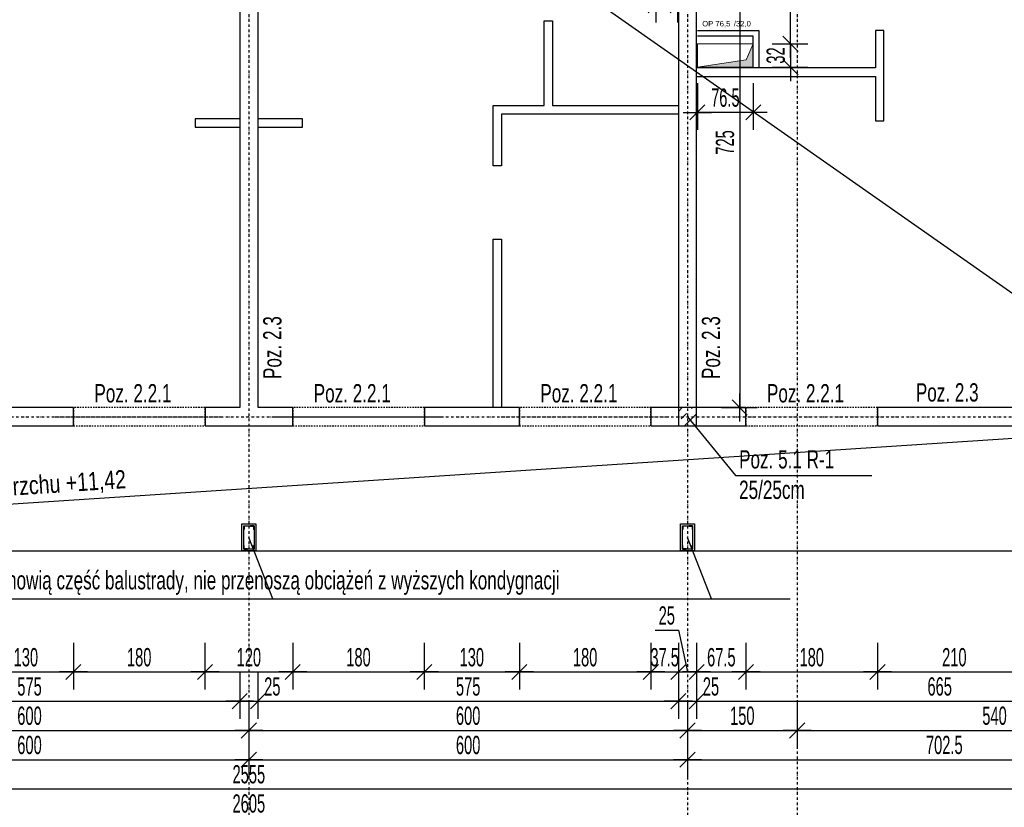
# Model space of a CAD drawing. Header units: millimetres. Extents: x 4959 to 18685, y -2779 to 1721.
# Tile 9 of 41: x 6438 to 7785, y -1278 to -201. Entities that reach past the tile are written whole.
import ezdxf

# ---------------------------------------------------------------- set-up
doc = ezdxf.new("R2010")
doc.units = ezdxf.units.MM
doc.header["$LTSCALE"] = 10
doc.linetypes.add('MO', pattern=[0.7, 0.35, -0.17, 0.01, -0.17])
doc.linetypes.add('MP', pattern=[0.36, 0.2, -0.16])
for name, color, linetype in [('BA_prg', 3, 'Continuous'), ('BA_szr', 1, 'Continuous'), ('BA_txs', 2, 'Continuous'), ('BA_wym', 1, 'Continuous'), ('BD_lpm', 1, 'MP'), ('BD_osm', 1, 'MO'), ('BD_wic', 1, 'Continuous'), ('BD_wig', 3, 'Continuous'), ('BZ_odn', 1, 'Continuous'), ('BZ_txs', 2, 'Continuous')]:
    doc.layers.add(name, color=color, linetype=linetype)
doc.layers.add('Nowe_A-Przebicia_Nr_pióra__1', color=7, linetype='Continuous', lineweight=13)
doc.layers.add('Nowe_A-Przebicia_Nr_pióra__102', color=7, linetype='Continuous', lineweight=5, true_color=0xcccccc)
doc.styles.add('BIKTS', font='bikromsw.shx', dxfattribs={"width": 0.8})
doc.styles.add('BIKWYM', font='bikromsw.shx', dxfattribs={"width": 0.6})
doc.styles.add('STYL_AUTOMATYCZNY_1', font='arial.ttf')
doc.dimstyles.new('BA_KR_100_cm', dxfattribs={"dimtxt": 25, "dimasz": 1.666667, "dimexe": 24, "dimexo": 0, "dimgap": 0, "dimtad": 0, "dimdec": 1, "dimrnd": 0.5, "dimzin": 9, "dimdsep": 46, "dimtxsty": 'BIKWYM', "dimblk": 'WYM-KR', "dimcen": 0, "dimdle": 20, "dimclrd": 256, "dimclre": 256, "dimclrt": 2, "dimadec": 0, "dimazin": 0, "dimtfac": 0.033333, "dimtdec": 1, "dimtmove": 0, "dimatfit": 3, "dimldrblk": 'WYM-KR', "dimfxl": 25, "dimfxlon": 1, "dimtvp": 0.8, "dimtolj": 1, "dimarcsym": 0})
doc.dimstyles.new('BZ_ST_100_cm', dxfattribs={"dimtxt": 25, "dimasz": 1.666667, "dimexe": 24, "dimexo": 0, "dimgap": 0, "dimtad": 0, "dimdec": 1, "dimrnd": 0.5, "dimdsep": 46, "dimtxsty": 'BIKWYM', "dimblk": 'WYM-ST', "dimcen": 0, "dimdle": 20, "dimclrd": 256, "dimclre": 256, "dimclrt": 7, "dimadec": 0, "dimazin": 0, "dimtfac": 0.033333, "dimtdec": 1, "dimtix": 1, "dimtmove": 2, "dimatfit": 3, "dimldrblk": 'WYM-ST', "dimfxl": 25, "dimfxlon": 1, "dimtvp": 0.8, "dimtolj": 1, "dimtzin": 0, "dimarcsym": 0})

# ---------------------------------------------------------------- blocks, each defined once
blk = doc.blocks.new('WYM-ST')
blk.add_hatch(color=256).paths.add_polyline_path([(-13, 2.88), (0, 0), (-13, -2.88)])
blk.add_lwpolyline([(0, 0), (-13, 2.88), (-13, -2.88), (0, 0)])
blk = doc.blocks.new('WYM-KR')
at = {"linetype": 'ByBlock'}
blk.add_line((11.52, 0), (-11.52, 0), dxfattribs=at)
at = {"color": 7, "linetype": 'ByBlock'}
blk.add_line((6.24, 6.24), (-6.24, -6.24), dxfattribs=at)
blk = doc.blocks.new('*D114')
at = {"layer": 'BA_wym', "lineweight": -2}
for p, q in [((6381.9, -1052.6), (6381.9, -1116.6)), ((6511.9, -1052.6), (6511.9, -1116.6)), ((6383.6, -1092.6), (6510.3, -1092.6))]:
    blk.add_line(p, q, dxfattribs=at)
at = {"layer": 'Defpoints', "color": 0}
for p in [(6381.9, -756.1), (6511.9, -756.1), (6511.9, -1092.6)]:
    blk.add_point(p, dxfattribs=at)
at = {"layer": 'BA_wym', "lineweight": -2, "xscale": 1.666666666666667, "yscale": 1.666666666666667, "zscale": 1.666666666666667, "rotation": 180}
blk.add_blockref('WYM-KR', (6381.9, -1092.6), dxfattribs=at)
at = {"layer": 'BA_wym', "lineweight": -2, "xscale": 1.666666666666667, "yscale": 1.666666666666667, "zscale": 1.666666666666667}
blk.add_blockref('WYM-KR', (6511.9, -1092.6), dxfattribs=at)
at = {"layer": 'BA_wym', "color": 2, "insert": (6446.9, -1072.6), "char_height": 25, "attachment_point": 5, "style": 'BIKWYM'}
blk.add_mtext('\\A1;130', dxfattribs=at)
blk = doc.blocks.new('*D115')
at = {"layer": 'BA_wym', "lineweight": -2}
for p, q in [((6511.9, -1052.6), (6511.9, -1116.6)), ((6691.9, -1052.6), (6691.9, -1116.6)), ((6513.6, -1092.6), (6690.3, -1092.6))]:
    blk.add_line(p, q, dxfattribs=at)
at = {"layer": 'Defpoints', "color": 0}
for p in [(6511.9, -756.1), (6691.9, -756.1), (6691.9, -1092.6)]:
    blk.add_point(p, dxfattribs=at)
at = {"layer": 'BA_wym', "lineweight": -2, "xscale": 1.666666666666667, "yscale": 1.666666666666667, "zscale": 1.666666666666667, "rotation": 180}
blk.add_blockref('WYM-KR', (6511.9, -1092.6), dxfattribs=at)
at = {"layer": 'BA_wym', "lineweight": -2, "xscale": 1.666666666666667, "yscale": 1.666666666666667, "zscale": 1.666666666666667}
blk.add_blockref('WYM-KR', (6691.9, -1092.6), dxfattribs=at)
at = {"layer": 'BA_wym', "color": 2, "insert": (6601.9, -1072.6), "char_height": 25, "attachment_point": 5, "style": 'BIKWYM'}
blk.add_mtext('\\A1;180', dxfattribs=at)
blk = doc.blocks.new('*D116')
at = {"layer": 'BA_wym', "lineweight": -2}
for p, q in [((6691.9, -1052.6), (6691.9, -1116.6)), ((6811.9, -1052.6), (6811.9, -1116.6)), ((6693.6, -1092.6), (6810.3, -1092.6))]:
    blk.add_line(p, q, dxfattribs=at)
at = {"layer": 'Defpoints', "color": 0}
for p in [(6691.9, -756.1), (6811.9, -756.1), (6811.9, -1092.6)]:
    blk.add_point(p, dxfattribs=at)
at = {"layer": 'BA_wym', "lineweight": -2, "xscale": 1.666666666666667, "yscale": 1.666666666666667, "zscale": 1.666666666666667, "rotation": 180}
blk.add_blockref('WYM-KR', (6691.9, -1092.6), dxfattribs=at)
at = {"layer": 'BA_wym', "lineweight": -2, "xscale": 1.666666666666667, "yscale": 1.666666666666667, "zscale": 1.666666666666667}
blk.add_blockref('WYM-KR', (6811.9, -1092.6), dxfattribs=at)
at = {"layer": 'BA_wym', "color": 2, "insert": (6751.9, -1072.6), "char_height": 25, "attachment_point": 5, "style": 'BIKWYM'}
blk.add_mtext('\\A1;120', dxfattribs=at)
blk = doc.blocks.new('*D117')
at = {"layer": 'BA_wym', "lineweight": -2}
for p, q in [((6811.9, -1052.6), (6811.9, -1116.6)), ((6991.9, -1052.6), (6991.9, -1116.6)), ((6813.6, -1092.6), (6990.3, -1092.6))]:
    blk.add_line(p, q, dxfattribs=at)
at = {"layer": 'Defpoints', "color": 0}
for p in [(6811.9, -756.1), (6991.9, -756.1), (6991.9, -1092.6)]:
    blk.add_point(p, dxfattribs=at)
at = {"layer": 'BA_wym', "lineweight": -2, "xscale": 1.666666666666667, "yscale": 1.666666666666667, "zscale": 1.666666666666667, "rotation": 180}
blk.add_blockref('WYM-KR', (6811.9, -1092.6), dxfattribs=at)
at = {"layer": 'BA_wym', "lineweight": -2, "xscale": 1.666666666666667, "yscale": 1.666666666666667, "zscale": 1.666666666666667}
blk.add_blockref('WYM-KR', (6991.9, -1092.6), dxfattribs=at)
at = {"layer": 'BA_wym', "color": 2, "insert": (6901.9, -1072.6), "char_height": 25, "attachment_point": 5, "style": 'BIKWYM'}
blk.add_mtext('\\A1;180', dxfattribs=at)
blk = doc.blocks.new('*D118')
at = {"layer": 'BA_wym', "lineweight": -2}
for p, q in [((6991.9, -1052.6), (6991.9, -1116.6)), ((7121.9, -1052.6), (7121.9, -1116.6)), ((6993.6, -1092.6), (7120.3, -1092.6))]:
    blk.add_line(p, q, dxfattribs=at)
at = {"layer": 'Defpoints', "color": 0}
for p in [(6991.9, -756.1), (7121.9, -756.1), (7121.9, -1092.6)]:
    blk.add_point(p, dxfattribs=at)
at = {"layer": 'BA_wym', "lineweight": -2, "xscale": 1.666666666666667, "yscale": 1.666666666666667, "zscale": 1.666666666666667, "rotation": 180}
blk.add_blockref('WYM-KR', (6991.9, -1092.6), dxfattribs=at)
at = {"layer": 'BA_wym', "lineweight": -2, "xscale": 1.666666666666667, "yscale": 1.666666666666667, "zscale": 1.666666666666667}
blk.add_blockref('WYM-KR', (7121.9, -1092.6), dxfattribs=at)
at = {"layer": 'BA_wym', "color": 2, "insert": (7056.9, -1072.6), "char_height": 25, "attachment_point": 5, "style": 'BIKWYM'}
blk.add_mtext('\\A1;130', dxfattribs=at)
blk = doc.blocks.new('*D119')
at = {"layer": 'BA_wym', "lineweight": -2}
for p, q in [((7121.9, -1052.6), (7121.9, -1116.6)), ((7301.9, -1052.6), (7301.9, -1116.6)), ((7123.6, -1092.6), (7300.3, -1092.6))]:
    blk.add_line(p, q, dxfattribs=at)
at = {"layer": 'Defpoints', "color": 0}
for p in [(7121.9, -756.1), (7301.9, -756.1), (7301.9, -1092.6)]:
    blk.add_point(p, dxfattribs=at)
at = {"layer": 'BA_wym', "lineweight": -2, "xscale": 1.666666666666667, "yscale": 1.666666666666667, "zscale": 1.666666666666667, "rotation": 180}
blk.add_blockref('WYM-KR', (7121.9, -1092.6), dxfattribs=at)
at = {"layer": 'BA_wym', "lineweight": -2, "xscale": 1.666666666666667, "yscale": 1.666666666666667, "zscale": 1.666666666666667}
blk.add_blockref('WYM-KR', (7301.9, -1092.6), dxfattribs=at)
at = {"layer": 'BA_wym', "color": 2, "insert": (7211.9, -1072.6), "char_height": 25, "attachment_point": 5, "style": 'BIKWYM'}
blk.add_mtext('\\A1;180', dxfattribs=at)
blk = doc.blocks.new('*D120')
at = {"layer": 'BA_wym', "lineweight": -2}
for p, q in [((7301.9, -1052.6), (7301.9, -1116.6)), ((7339.4, -1052.6), (7339.4, -1116.6)), ((7300.3, -1092.6), (7298.6, -1092.6)), ((7301.9, -1092.6), (7339.4, -1092.6)), ((7341.1, -1092.6), (7342.8, -1092.6))]:
    blk.add_line(p, q, dxfattribs=at)
at = {"layer": 'Defpoints', "color": 0}
for p in [(7301.9, -756.1), (7339.4, -754.8), (7339.4, -1092.6)]:
    blk.add_point(p, dxfattribs=at)
at = {"layer": 'BA_wym', "lineweight": -2, "xscale": 1.666666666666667, "yscale": 1.666666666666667, "zscale": 1.666666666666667}
blk.add_blockref('WYM-KR', (7301.9, -1092.6), dxfattribs=at)
at = {"layer": 'BA_wym', "lineweight": -2, "xscale": 1.666666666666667, "yscale": 1.666666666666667, "zscale": 1.666666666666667, "rotation": 180}
blk.add_blockref('WYM-KR', (7339.4, -1092.6), dxfattribs=at)
at = {"layer": 'BA_wym', "color": 2, "insert": (7320.7, -1072.6), "char_height": 25, "attachment_point": 5, "style": 'BIKWYM'}
blk.add_mtext('\\A1;37.5', dxfattribs=at)
blk = doc.blocks.new('*D121')
at = {"layer": 'BA_wym', "lineweight": -2}
for p, q in [((7307.5, -1035.5), (7339.8, -1035.5)), ((7339.8, -1035.5), (7351.9, -1092.6)), ((7339.4, -1052.6), (7339.4, -1116.6)), ((7364.4, -1052.6), (7364.4, -1116.6)), ((7341.1, -1092.6), (7362.8, -1092.6))]:
    blk.add_line(p, q, dxfattribs=at)
at = {"layer": 'Defpoints', "color": 0}
for p in [(7339.4, -754.8), (7364.4, -756.1), (7364.4, -1092.6)]:
    blk.add_point(p, dxfattribs=at)
at = {"layer": 'BA_wym', "lineweight": -2, "xscale": 1.666666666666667, "yscale": 1.666666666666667, "zscale": 1.666666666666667, "rotation": 180}
blk.add_blockref('WYM-KR', (7339.4, -1092.6), dxfattribs=at)
at = {"layer": 'BA_wym', "lineweight": -2, "xscale": 1.666666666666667, "yscale": 1.666666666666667, "zscale": 1.666666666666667}
blk.add_blockref('WYM-KR', (7364.4, -1092.6), dxfattribs=at)
at = {"layer": 'BA_wym', "color": 2, "insert": (7323.6, -1015.5), "char_height": 25, "attachment_point": 5, "style": 'BIKWYM'}
blk.add_mtext('\\A1;25', dxfattribs=at)
blk = doc.blocks.new('*D122')
at = {"layer": 'BA_wym', "lineweight": -2}
for p, q in [((7364.4, -1052.6), (7364.4, -1116.6)), ((7431.9, -1052.6), (7431.9, -1116.6)), ((7366.1, -1092.6), (7430.3, -1092.6))]:
    blk.add_line(p, q, dxfattribs=at)
at = {"layer": 'Defpoints', "color": 0}
for p in [(7364.4, -756.1), (7431.9, -756.1), (7431.9, -1092.6)]:
    blk.add_point(p, dxfattribs=at)
at = {"layer": 'BA_wym', "lineweight": -2, "xscale": 1.666666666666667, "yscale": 1.666666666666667, "zscale": 1.666666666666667, "rotation": 180}
blk.add_blockref('WYM-KR', (7364.4, -1092.6), dxfattribs=at)
at = {"layer": 'BA_wym', "lineweight": -2, "xscale": 1.666666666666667, "yscale": 1.666666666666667, "zscale": 1.666666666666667}
blk.add_blockref('WYM-KR', (7431.9, -1092.6), dxfattribs=at)
at = {"layer": 'BA_wym', "color": 2, "insert": (7398.2, -1072.6), "char_height": 25, "attachment_point": 5, "style": 'BIKWYM'}
blk.add_mtext('\\A1;67.5', dxfattribs=at)
blk = doc.blocks.new('*D123')
at = {"layer": 'BA_wym', "lineweight": -2}
for p, q in [((7431.9, -1052.6), (7431.9, -1116.6)), ((7611.9, -1052.6), (7611.9, -1116.6)), ((7433.6, -1092.6), (7610.3, -1092.6))]:
    blk.add_line(p, q, dxfattribs=at)
at = {"layer": 'Defpoints', "color": 0}
for p in [(7431.9, -756.1), (7611.9, -756.1), (7611.9, -1092.6)]:
    blk.add_point(p, dxfattribs=at)
at = {"layer": 'BA_wym', "lineweight": -2, "xscale": 1.666666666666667, "yscale": 1.666666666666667, "zscale": 1.666666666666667, "rotation": 180}
blk.add_blockref('WYM-KR', (7431.9, -1092.6), dxfattribs=at)
at = {"layer": 'BA_wym', "lineweight": -2, "xscale": 1.666666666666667, "yscale": 1.666666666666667, "zscale": 1.666666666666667}
blk.add_blockref('WYM-KR', (7611.9, -1092.6), dxfattribs=at)
at = {"layer": 'BA_wym', "color": 2, "insert": (7521.9, -1072.6), "char_height": 25, "attachment_point": 5, "style": 'BIKWYM'}
blk.add_mtext('\\A1;180', dxfattribs=at)
blk = doc.blocks.new('*D124')
at = {"layer": 'BA_wym', "lineweight": -2}
for p, q in [((7611.9, -1052.6), (7611.9, -1116.6)), ((7821.9, -1052.6), (7821.9, -1116.6)), ((7613.6, -1092.6), (7820.3, -1092.6))]:
    blk.add_line(p, q, dxfattribs=at)
at = {"layer": 'Defpoints', "color": 0}
for p in [(7611.9, -756.1), (7821.9, -756.1), (7821.9, -1092.6)]:
    blk.add_point(p, dxfattribs=at)
at = {"layer": 'BA_wym', "lineweight": -2, "xscale": 1.666666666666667, "yscale": 1.666666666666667, "zscale": 1.666666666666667, "rotation": 180}
blk.add_blockref('WYM-KR', (7611.9, -1092.6), dxfattribs=at)
at = {"layer": 'BA_wym', "lineweight": -2, "xscale": 1.666666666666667, "yscale": 1.666666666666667, "zscale": 1.666666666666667}
blk.add_blockref('WYM-KR', (7821.9, -1092.6), dxfattribs=at)
at = {"layer": 'BA_wym', "color": 2, "insert": (7716.9, -1072.6), "char_height": 25, "attachment_point": 5, "style": 'BIKWYM'}
blk.add_mtext('\\A1;210', dxfattribs=at)
blk = doc.blocks.new('*D131')
at = {"layer": 'BA_wym', "lineweight": -2}
for p, q in [((6164.4, -1092.6), (6164.4, -1156.6)), ((6739.4, -1092.6), (6739.4, -1156.6)), ((6166.1, -1132.6), (6737.8, -1132.6))]:
    blk.add_line(p, q, dxfattribs=at)
at = {"layer": 'Defpoints', "color": 0}
for p in [(6164.4, -731.1), (6739.4, -731.1), (6739.4, -1132.6)]:
    blk.add_point(p, dxfattribs=at)
at = {"layer": 'BA_wym', "lineweight": -2, "xscale": 1.666666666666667, "yscale": 1.666666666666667, "zscale": 1.666666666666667, "rotation": 180}
blk.add_blockref('WYM-KR', (6164.4, -1132.6), dxfattribs=at)
at = {"layer": 'BA_wym', "lineweight": -2, "xscale": 1.666666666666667, "yscale": 1.666666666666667, "zscale": 1.666666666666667}
blk.add_blockref('WYM-KR', (6739.4, -1132.6), dxfattribs=at)
at = {"layer": 'BA_wym', "color": 2, "insert": (6451.9, -1112.6), "char_height": 25, "attachment_point": 5, "style": 'BIKWYM'}
blk.add_mtext('\\A1;575', dxfattribs=at)
blk = doc.blocks.new('*D132')
at = {"layer": 'BA_wym', "lineweight": -2}
for p, q in [((6739.4, -1092.6), (6739.4, -1156.6)), ((6764.4, -1092.6), (6764.4, -1156.6)), ((6737.8, -1132.6), (6736.1, -1132.6)), ((6739.4, -1132.6), (6764.4, -1132.6)), ((6766.1, -1132.6), (6800.2, -1132.6))]:
    blk.add_line(p, q, dxfattribs=at)
at = {"layer": 'Defpoints', "color": 0}
for p in [(6739.4, -731.1), (6764.4, -731.1), (6764.4, -1132.6)]:
    blk.add_point(p, dxfattribs=at)
at = {"layer": 'BA_wym', "lineweight": -2, "xscale": 1.666666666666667, "yscale": 1.666666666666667, "zscale": 1.666666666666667}
blk.add_blockref('WYM-KR', (6739.4, -1132.6), dxfattribs=at)
at = {"layer": 'BA_wym', "lineweight": -2, "xscale": 1.666666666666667, "yscale": 1.666666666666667, "zscale": 1.666666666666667, "rotation": 180}
blk.add_blockref('WYM-KR', (6764.4, -1132.6), dxfattribs=at)
at = {"layer": 'BA_wym', "color": 2, "insert": (6784, -1112.6), "char_height": 25, "attachment_point": 5, "style": 'BIKWYM'}
blk.add_mtext('\\A1;25', dxfattribs=at)
blk = doc.blocks.new('*D133')
at = {"layer": 'BA_wym', "lineweight": -2}
for p, q in [((6764.4, -1092.6), (6764.4, -1156.6)), ((7339.4, -1092.6), (7339.4, -1156.6)), ((6766.1, -1132.6), (7337.8, -1132.6))]:
    blk.add_line(p, q, dxfattribs=at)
at = {"layer": 'Defpoints', "color": 0}
for p in [(6764.4, -731.1), (7339.4, -731.1), (7339.4, -1132.6)]:
    blk.add_point(p, dxfattribs=at)
at = {"layer": 'BA_wym', "lineweight": -2, "xscale": 1.666666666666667, "yscale": 1.666666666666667, "zscale": 1.666666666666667, "rotation": 180}
blk.add_blockref('WYM-KR', (6764.4, -1132.6), dxfattribs=at)
at = {"layer": 'BA_wym', "lineweight": -2, "xscale": 1.666666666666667, "yscale": 1.666666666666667, "zscale": 1.666666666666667}
blk.add_blockref('WYM-KR', (7339.4, -1132.6), dxfattribs=at)
at = {"layer": 'BA_wym', "color": 2, "insert": (7051.9, -1112.6), "char_height": 25, "attachment_point": 5, "style": 'BIKWYM'}
blk.add_mtext('\\A1;575', dxfattribs=at)
blk = doc.blocks.new('*D134')
at = {"layer": 'BA_wym', "lineweight": -2}
for p, q in [((7339.4, -1092.6), (7339.4, -1156.6)), ((7364.4, -1092.6), (7364.4, -1156.6)), ((7337.8, -1132.6), (7336.1, -1132.6)), ((7339.4, -1132.6), (7364.4, -1132.6)), ((7366.1, -1132.6), (7400.2, -1132.6))]:
    blk.add_line(p, q, dxfattribs=at)
at = {"layer": 'Defpoints', "color": 0}
for p in [(7339.4, -731.1), (7364.4, -731.1), (7364.4, -1132.6)]:
    blk.add_point(p, dxfattribs=at)
at = {"layer": 'BA_wym', "lineweight": -2, "xscale": 1.666666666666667, "yscale": 1.666666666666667, "zscale": 1.666666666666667}
blk.add_blockref('WYM-KR', (7339.4, -1132.6), dxfattribs=at)
at = {"layer": 'BA_wym', "lineweight": -2, "xscale": 1.666666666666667, "yscale": 1.666666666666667, "zscale": 1.666666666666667, "rotation": 180}
blk.add_blockref('WYM-KR', (7364.4, -1132.6), dxfattribs=at)
at = {"layer": 'BA_wym', "color": 2, "insert": (7384, -1112.6), "char_height": 25, "attachment_point": 5, "style": 'BIKWYM'}
blk.add_mtext('\\A1;25', dxfattribs=at)
blk = doc.blocks.new('*D135')
at = {"layer": 'BA_wym', "lineweight": -2}
for p, q in [((7364.4, -1092.6), (7364.4, -1156.6)), ((8029.4, -1092.6), (8029.4, -1156.6)), ((7366.1, -1132.6), (8027.8, -1132.6))]:
    blk.add_line(p, q, dxfattribs=at)
at = {"layer": 'Defpoints', "color": 0}
for p in [(7364.4, -731.1), (8029.4, -927.1), (8029.4, -1132.6)]:
    blk.add_point(p, dxfattribs=at)
at = {"layer": 'BA_wym', "lineweight": -2, "xscale": 1.666666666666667, "yscale": 1.666666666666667, "zscale": 1.666666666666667, "rotation": 180}
blk.add_blockref('WYM-KR', (7364.4, -1132.6), dxfattribs=at)
at = {"layer": 'BA_wym', "lineweight": -2, "xscale": 1.666666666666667, "yscale": 1.666666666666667, "zscale": 1.666666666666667}
blk.add_blockref('WYM-KR', (8029.4, -1132.6), dxfattribs=at)
at = {"layer": 'BA_wym', "color": 2, "insert": (7696.9, -1112.6), "char_height": 25, "attachment_point": 5, "style": 'BIKWYM'}
blk.add_mtext('\\A1;665', dxfattribs=at)
blk = doc.blocks.new('*D140')
at = {"layer": 'BA_wym', "lineweight": -2}
for p, q in [((6151.9, -1132.6), (6151.9, -1196.6)), ((6751.9, -1132.6), (6751.9, -1196.6)), ((6153.6, -1172.6), (6750.3, -1172.6))]:
    blk.add_line(p, q, dxfattribs=at)
at = {"layer": 'Defpoints', "color": 0}
for p in [(6151.9, -650.6), (6751.9, -756.1), (6751.9, -1172.6)]:
    blk.add_point(p, dxfattribs=at)
at = {"layer": 'BA_wym', "lineweight": -2, "xscale": 1.666666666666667, "yscale": 1.666666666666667, "zscale": 1.666666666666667, "rotation": 180}
blk.add_blockref('WYM-KR', (6151.9, -1172.6), dxfattribs=at)
at = {"layer": 'BA_wym', "lineweight": -2, "xscale": 1.666666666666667, "yscale": 1.666666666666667, "zscale": 1.666666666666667}
blk.add_blockref('WYM-KR', (6751.9, -1172.6), dxfattribs=at)
at = {"layer": 'BA_wym', "color": 2, "insert": (6451.9, -1152.6), "char_height": 25, "attachment_point": 5, "style": 'BIKWYM'}
blk.add_mtext('\\A1;600', dxfattribs=at)
blk = doc.blocks.new('*D141')
at = {"layer": 'BA_wym', "lineweight": -2}
for p, q in [((6751.9, -1132.6), (6751.9, -1196.6)), ((7351.9, -1132.6), (7351.9, -1196.6)), ((6753.6, -1172.6), (7350.3, -1172.6))]:
    blk.add_line(p, q, dxfattribs=at)
at = {"layer": 'Defpoints', "color": 0}
for p in [(6751.9, -756.1), (7351.9, -756.1), (7351.9, -1172.6)]:
    blk.add_point(p, dxfattribs=at)
at = {"layer": 'BA_wym', "lineweight": -2, "xscale": 1.666666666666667, "yscale": 1.666666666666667, "zscale": 1.666666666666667, "rotation": 180}
blk.add_blockref('WYM-KR', (6751.9, -1172.6), dxfattribs=at)
at = {"layer": 'BA_wym', "lineweight": -2, "xscale": 1.666666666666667, "yscale": 1.666666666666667, "zscale": 1.666666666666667}
blk.add_blockref('WYM-KR', (7351.9, -1172.6), dxfattribs=at)
at = {"layer": 'BA_wym', "color": 2, "insert": (7051.9, -1152.6), "char_height": 25, "attachment_point": 5, "style": 'BIKWYM'}
blk.add_mtext('\\A1;600', dxfattribs=at)
blk = doc.blocks.new('*D142')
at = {"layer": 'BA_wym', "lineweight": -2}
for p, q in [((7351.9, -1132.6), (7351.9, -1196.6)), ((7501.9, -1132.6), (7501.9, -1196.6)), ((7353.6, -1172.6), (7500.3, -1172.6))]:
    blk.add_line(p, q, dxfattribs=at)
at = {"layer": 'Defpoints', "color": 0}
for p in [(7501.9, -650.6), (7351.9, -756.1), (7501.9, -1172.6)]:
    blk.add_point(p, dxfattribs=at)
at = {"layer": 'BA_wym', "lineweight": -2, "xscale": 1.666666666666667, "yscale": 1.666666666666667, "zscale": 1.666666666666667, "rotation": 180}
blk.add_blockref('WYM-KR', (7351.9, -1172.6), dxfattribs=at)
at = {"layer": 'BA_wym', "lineweight": -2, "xscale": 1.666666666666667, "yscale": 1.666666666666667, "zscale": 1.666666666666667}
blk.add_blockref('WYM-KR', (7501.9, -1172.6), dxfattribs=at)
at = {"layer": 'BA_wym', "color": 2, "insert": (7426.9, -1152.6), "char_height": 25, "attachment_point": 5, "style": 'BIKWYM'}
blk.add_mtext('\\A1;150', dxfattribs=at)
blk = doc.blocks.new('*D143')
at = {"layer": 'BA_wym', "lineweight": -2}
for p, q in [((7501.9, -1132.6), (7501.9, -1196.6)), ((8041.9, -1132.6), (8041.9, -1196.6)), ((7503.6, -1172.6), (8040.3, -1172.6))]:
    blk.add_line(p, q, dxfattribs=at)
at = {"layer": 'Defpoints', "color": 0}
for p in [(7501.9, -756.3), (8041.9, -760.3), (8041.9, -1172.6)]:
    blk.add_point(p, dxfattribs=at)
at = {"layer": 'BA_wym', "lineweight": -2, "xscale": 1.666666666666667, "yscale": 1.666666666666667, "zscale": 1.666666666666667, "rotation": 180}
blk.add_blockref('WYM-KR', (7501.9, -1172.6), dxfattribs=at)
at = {"layer": 'BA_wym', "lineweight": -2, "xscale": 1.666666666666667, "yscale": 1.666666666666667, "zscale": 1.666666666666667}
blk.add_blockref('WYM-KR', (8041.9, -1172.6), dxfattribs=at)
at = {"layer": 'BA_wym', "color": 2, "insert": (7771.9, -1152.6), "char_height": 25, "attachment_point": 5, "style": 'BIKWYM'}
blk.add_mtext('\\A1;540', dxfattribs=at)
blk = doc.blocks.new('*D146')
at = {"layer": 'BA_wym', "lineweight": -2}
for p, q in [((6151.9, -1172.6), (6151.9, -1236.6)), ((6751.9, -1172.6), (6751.9, -1236.6)), ((6153.6, -1212.6), (6750.3, -1212.6))]:
    blk.add_line(p, q, dxfattribs=at)
at = {"layer": 'Defpoints', "color": 0}
for p in [(6751.9, -778.2), (6151.9, -890.1), (6751.9, -1212.6)]:
    blk.add_point(p, dxfattribs=at)
at = {"layer": 'BA_wym', "lineweight": -2, "xscale": 1.666666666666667, "yscale": 1.666666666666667, "zscale": 1.666666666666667, "rotation": 180}
blk.add_blockref('WYM-KR', (6151.9, -1212.6), dxfattribs=at)
at = {"layer": 'BA_wym', "lineweight": -2, "xscale": 1.666666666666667, "yscale": 1.666666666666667, "zscale": 1.666666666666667}
blk.add_blockref('WYM-KR', (6751.9, -1212.6), dxfattribs=at)
at = {"layer": 'BA_wym', "color": 2, "insert": (6451.9, -1192.6), "char_height": 25, "attachment_point": 5, "style": 'BIKWYM'}
blk.add_mtext('\\A1;600', dxfattribs=at)
blk = doc.blocks.new('*D147')
at = {"layer": 'BA_wym', "lineweight": -2}
for p, q in [((6751.9, -1172.6), (6751.9, -1236.6)), ((7351.9, -1172.6), (7351.9, -1236.6)), ((6753.6, -1212.6), (7350.3, -1212.6))]:
    blk.add_line(p, q, dxfattribs=at)
at = {"layer": 'Defpoints', "color": 0}
for p in [(6751.9, -778.2), (7351.9, -890.1), (7351.9, -1212.6)]:
    blk.add_point(p, dxfattribs=at)
at = {"layer": 'BA_wym', "lineweight": -2, "xscale": 1.666666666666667, "yscale": 1.666666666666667, "zscale": 1.666666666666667, "rotation": 180}
blk.add_blockref('WYM-KR', (6751.9, -1212.6), dxfattribs=at)
at = {"layer": 'BA_wym', "lineweight": -2, "xscale": 1.666666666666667, "yscale": 1.666666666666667, "zscale": 1.666666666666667}
blk.add_blockref('WYM-KR', (7351.9, -1212.6), dxfattribs=at)
at = {"layer": 'BA_wym', "color": 2, "insert": (7051.9, -1192.6), "char_height": 25, "attachment_point": 5, "style": 'BIKWYM'}
blk.add_mtext('\\A1;600', dxfattribs=at)
blk = doc.blocks.new('*D148')
at = {"layer": 'BA_wym', "lineweight": -2}
for p, q in [((7351.9, -1172.6), (7351.9, -1236.6)), ((8054.4, -1172.6), (8054.4, -1236.6)), ((7353.6, -1212.6), (8052.8, -1212.6))]:
    blk.add_line(p, q, dxfattribs=at)
at = {"layer": 'Defpoints', "color": 0}
for p in [(7351.9, -890.1), (8054.4, -927.1), (8054.4, -1212.6)]:
    blk.add_point(p, dxfattribs=at)
at = {"layer": 'BA_wym', "lineweight": -2, "xscale": 1.666666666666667, "yscale": 1.666666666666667, "zscale": 1.666666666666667, "rotation": 180}
blk.add_blockref('WYM-KR', (7351.9, -1212.6), dxfattribs=at)
at = {"layer": 'BA_wym', "lineweight": -2, "xscale": 1.666666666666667, "yscale": 1.666666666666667, "zscale": 1.666666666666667}
blk.add_blockref('WYM-KR', (8054.4, -1212.6), dxfattribs=at)
at = {"layer": 'BA_wym', "color": 2, "insert": (7703.2, -1192.6), "char_height": 25, "attachment_point": 5, "style": 'BIKWYM'}
blk.add_mtext('\\A1;702.5', dxfattribs=at)
blk = doc.blocks.new('*D150')
at = {"layer": 'BA_wym', "lineweight": -2}
for p, q in [((5474.4, -1212.6), (5474.4, -1276.6)), ((8029.4, -1212.6), (8029.4, -1276.6)), ((5476.1, -1252.6), (8027.8, -1252.6))]:
    blk.add_line(p, q, dxfattribs=at)
at = {"layer": 'Defpoints', "color": 0}
for p in [(5474.4, -927.1), (8029.4, -927.1), (8029.4, -1252.6)]:
    blk.add_point(p, dxfattribs=at)
at = {"layer": 'BA_wym', "lineweight": -2, "xscale": 1.666666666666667, "yscale": 1.666666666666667, "zscale": 1.666666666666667, "rotation": 180}
blk.add_blockref('WYM-KR', (5474.4, -1252.6), dxfattribs=at)
at = {"layer": 'BA_wym', "lineweight": -2, "xscale": 1.666666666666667, "yscale": 1.666666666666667, "zscale": 1.666666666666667}
blk.add_blockref('WYM-KR', (8029.4, -1252.6), dxfattribs=at)
at = {"layer": 'BA_wym', "color": 2, "insert": (6751.9, -1232.6), "char_height": 25, "attachment_point": 5, "style": 'BIKWYM'}
blk.add_mtext('\\A1;2555', dxfattribs=at)
blk = doc.blocks.new('*D152')
at = {"layer": 'BA_wym', "lineweight": -2}
for p, q in [((5449.4, -1252.6), (5449.4, -1316.6)), ((8054.4, -1252.6), (8054.4, -1316.6)), ((5451.1, -1292.6), (8052.8, -1292.6))]:
    blk.add_line(p, q, dxfattribs=at)
at = {"layer": 'Defpoints', "color": 0}
for p in [(5449.4, -927.1), (8054.4, -927.1), (8054.4, -1292.6)]:
    blk.add_point(p, dxfattribs=at)
at = {"layer": 'BA_wym', "lineweight": -2, "xscale": 1.666666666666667, "yscale": 1.666666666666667, "zscale": 1.666666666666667, "rotation": 180}
blk.add_blockref('WYM-KR', (5449.4, -1292.6), dxfattribs=at)
at = {"layer": 'BA_wym', "lineweight": -2, "xscale": 1.666666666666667, "yscale": 1.666666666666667, "zscale": 1.666666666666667}
blk.add_blockref('WYM-KR', (8054.4, -1292.6), dxfattribs=at)
at = {"layer": 'BA_wym', "color": 2, "insert": (6751.9, -1272.6), "char_height": 25, "attachment_point": 5, "style": 'BIKWYM'}
blk.add_mtext('\\A1;2605', dxfattribs=at)
blk = doc.blocks.new('*D251')
at = {"layer": 'BA_wym', "lineweight": -2}
for p, q in [((7398.3, -6.1), (7447.3, -6.1)), ((7423.3, -7.8), (7423.3, -729.5)), ((7398.3, -731.1), (7447.3, -731.1))]:
    blk.add_line(p, q, dxfattribs=at)
at = {"layer": 'Defpoints', "color": 0}
for p in [(7383.3, -6.1), (7383.3, -731.1), (7423.3, -731.1)]:
    blk.add_point(p, dxfattribs=at)
at = {"layer": 'BA_wym', "lineweight": -2, "xscale": 1.666666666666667, "yscale": 1.666666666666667, "zscale": 1.666666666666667}
for p, rotation in [((7423.3, -6.1), 90), ((7423.3, -731.1), 270)]:
    blk.add_blockref('WYM-KR', p, dxfattribs=dict(at, rotation=rotation))
at = {"layer": 'BA_wym', "color": 2, "insert": (7403.3, -368.6), "char_height": 25, "attachment_point": 5, "rotation": 90, "style": 'BIKWYM'}
blk.add_mtext('\\A1;725', dxfattribs=at)
blk = doc.blocks.new('*D265')
at = {"layer": 'BA_wym', "lineweight": -2}
for p, q in [((7467.7, -233.7), (7516.7, -233.7)), ((7492.7, -232), (7492.7, -230.4)), ((7492.7, -233.7), (7492.7, -265.6)), ((7467.7, -265.6), (7516.7, -265.6)), ((7492.7, -267.3), (7492.7, -269))]:
    blk.add_line(p, q, dxfattribs=at)
at = {"layer": 'Defpoints', "color": 0}
for p in [(7441.9, -233.7), (7441.9, -265.6), (7492.7, -265.6)]:
    blk.add_point(p, dxfattribs=at)
at = {"layer": 'BA_wym', "lineweight": -2, "xscale": 1.666666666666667, "yscale": 1.666666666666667, "zscale": 1.666666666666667}
for p, rotation in [((7492.7, -233.7), 270), ((7492.7, -265.6), 90)]:
    blk.add_blockref('WYM-KR', p, dxfattribs=dict(at, rotation=rotation))
at = {"layer": 'BA_wym', "color": 2, "insert": (7472.7, -249.7), "char_height": 25, "attachment_point": 5, "rotation": 90, "style": 'BIKWYM'}
blk.add_mtext('\\A1;32', dxfattribs=at)
blk = doc.blocks.new('*D266')
at = {"layer": 'BA_wym', "lineweight": -2}
for p, q in [((7467.7, -6.1), (7516.7, -6.1)), ((7492.7, -232), (7492.7, -7.8)), ((7467.7, -233.7), (7516.7, -233.7))]:
    blk.add_line(p, q, dxfattribs=at)
at = {"layer": 'Defpoints', "color": 0}
for p in [(7452.7, -6.1), (7492.7, -6.1), (7441.9, -233.7)]:
    blk.add_point(p, dxfattribs=at)
at = {"layer": 'BA_wym', "lineweight": -2, "xscale": 1.666666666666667, "yscale": 1.666666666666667, "zscale": 1.666666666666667}
for p, rotation in [((7492.7, -6.1), 90), ((7492.7, -233.7), 270)]:
    blk.add_blockref('WYM-KR', p, dxfattribs=dict(at, rotation=rotation))
at = {"layer": 'BA_wym', "color": 2, "insert": (7472.7, -71.1), "char_height": 25, "attachment_point": 5, "rotation": 90, "style": 'BIKWYM'}
blk.add_mtext('\\A1;227.5', dxfattribs=at)
blk = doc.blocks.new('*D267')
at = {"layer": 'BA_wym', "lineweight": -2}
for p, q in [((7365.4, -287.4), (7365.4, -351.4)), ((7441.9, -287.4), (7441.9, -351.4)), ((7440.3, -327.4), (7367.1, -327.4))]:
    blk.add_line(p, q, dxfattribs=at)
at = {"layer": 'Defpoints', "color": 0}
for p in [(7365.4, -265.6), (7441.9, -265.6), (7365.4, -327.4)]:
    blk.add_point(p, dxfattribs=at)
at = {"layer": 'BA_wym', "lineweight": -2, "xscale": 1.666666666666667, "yscale": 1.666666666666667, "zscale": 1.666666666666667, "rotation": 180}
blk.add_blockref('WYM-KR', (7365.4, -327.4), dxfattribs=at)
at = {"layer": 'BA_wym', "lineweight": -2, "xscale": 1.666666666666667, "yscale": 1.666666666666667, "zscale": 1.666666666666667}
blk.add_blockref('WYM-KR', (7441.9, -327.4), dxfattribs=at)
at = {"layer": 'BA_wym', "color": 2, "insert": (7403.7, -307.4), "char_height": 25, "attachment_point": 5, "style": 'BIKWYM'}
blk.add_mtext('\\A1;76.5', dxfattribs=at)
blk = doc.blocks.new('*D271')
at = {"layer": 'BA_wym', "lineweight": -2}
for p, q in [((7308.4, -140.7), (7308.4, -204.7)), ((7338.4, -140.7), (7338.4, -204.7)), ((7306.8, -180.7), (7272.7, -180.7)), ((7308.4, -180.7), (7338.4, -180.7)), ((7340.1, -180.7), (7341.8, -180.7))]:
    blk.add_line(p, q, dxfattribs=at)
at = {"layer": 'Defpoints', "color": 0}
for p in [(7308.4, -57.1), (7338.4, -57.1), (7338.4, -180.7)]:
    blk.add_point(p, dxfattribs=at)
at = {"layer": 'BA_wym', "lineweight": -2, "xscale": 1.666666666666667, "yscale": 1.666666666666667, "zscale": 1.666666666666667}
blk.add_blockref('WYM-KR', (7308.4, -180.7), dxfattribs=at)
at = {"layer": 'BA_wym', "lineweight": -2, "xscale": 1.666666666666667, "yscale": 1.666666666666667, "zscale": 1.666666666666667, "rotation": 180}
blk.add_blockref('WYM-KR', (7338.4, -180.7), dxfattribs=at)
at = {"layer": 'BA_wym', "color": 2, "insert": (7288.9, -160.7), "char_height": 25, "attachment_point": 5, "style": 'BIKWYM'}
blk.add_mtext('\\A1;30', dxfattribs=at)

msp = doc.modelspace()

# ---------------------------------------------------------------- hatches: boundary and pattern name
at = {"layer": 'BA_szr'}
h = msp.add_hatch(dxfattribs=at)
h.set_pattern_fill('BIK_ZELBET', color=256, scale=100, angle=45, pattern_type=2)
h.set_pattern_definition([(45, (-4274.33, -1800), (-14.142136, 14.142136), []), (45, (-4281.402, -1792.929), (-14.142136, 14.142136), [10, -10])])
h.paths.add_polyline_path([(7339.45, -756.15), (7364.45, -756.15), (7364.45, -731.15), (7339.45, -731.15)])
at = {"layer": 'Nowe_A-Przebicia_Nr_pióra__102', "linetype": 'Continuous', "lineweight": 5, "true_color": 0xcccccc}
msp.add_hatch(color=254, dxfattribs=at).paths.add_polyline_path([(7365.45, -265.65), (7441.95, -265.65), (7441.95, -233.7), (7431.96, -255.66)])

# ---------------------------------------------------------------- linework, layer by layer
at = {"layer": 'BA_prg', "color": 8}
for points in [[(6744.95, -892.65), (6749.95, -892.65), (6749.95, -892.9, -0.4142136), (6749.6, -893.25), (6746.25, -893.25, 0.4142136), (6745.55, -893.95), (6745.55, -897.3, -0.4142136), (6745.2, -897.65), (6744.95, -897.65)], [(6758.95, -892.65), (6753.95, -892.65), (6753.95, -892.9, 0.4142136), (6754.3, -893.25), (6757.65, -893.25, -0.4142136), (6758.35, -893.95), (6758.35, -897.3, 0.4142136), (6758.7, -897.65), (6758.95, -897.65)], [(7344.95, -892.65), (7349.95, -892.65), (7349.95, -892.9, -0.4142136), (7349.6, -893.25), (7346.25, -893.25, 0.4142136), (7345.55, -893.95), (7345.55, -897.3, -0.4142136), (7345.2, -897.65), (7344.95, -897.65)], [(7358.95, -892.65), (7353.95, -892.65), (7353.95, -892.9, 0.4142136), (7354.3, -893.25), (7357.65, -893.25, -0.4142136), (7358.35, -893.95), (7358.35, -897.3, 0.4142136), (7358.7, -897.65), (7358.95, -897.65)], [(6744.95, -924.65), (6749.95, -924.65), (6749.95, -924.4, 0.4142136), (6749.6, -924.05), (6746.25, -924.05, -0.4142136), (6745.55, -923.35), (6745.55, -920, 0.4142136), (6745.2, -919.65), (6744.95, -919.65)], [(6758.95, -924.65), (6753.95, -924.65), (6753.95, -924.4, -0.4142136), (6754.3, -924.05), (6757.65, -924.05, 0.4142136), (6758.35, -923.35), (6758.35, -920, -0.4142136), (6758.7, -919.65), (6758.95, -919.65)], [(7344.95, -924.65), (7349.95, -924.65), (7349.95, -924.4, 0.4142136), (7349.6, -924.05), (7346.25, -924.05, -0.4142136), (7345.55, -923.35), (7345.55, -920, 0.4142136), (7345.2, -919.65), (7344.95, -919.65)], [(7358.95, -924.65), (7353.95, -924.65), (7353.95, -924.4, -0.4142136), (7354.3, -924.05), (7357.65, -924.05, 0.4142136), (7358.35, -923.35), (7358.35, -920, -0.4142136), (7358.7, -919.65), (7358.95, -919.65)]]:
    msp.add_lwpolyline(points, format="xyb", close=True, dxfattribs=at)
at = {"layer": 'BD_lpm'}
for points in [[(6511.95, -756.15), (6691.95, -756.15), (6691.95, -731.15), (6511.95, -731.15)], [(6811.95, -756.15), (6991.95, -756.15), (6991.95, -731.15), (6811.95, -731.15)], [(7121.95, -756.15), (7301.95, -756.15), (7301.95, -731.15), (7121.95, -731.15)], [(7431.94, -756.15), (7611.94, -756.15), (7611.94, -731.15), (7431.94, -731.15)]]:
    msp.add_lwpolyline(points, close=True, dxfattribs=at)
at = {"layer": 'BD_osm', "color": 5}
for p, q in [((6486.95, -743.65), (6716.95, -743.65)), ((6786.95, -743.65), (7016.95, -743.65)), ((7096.95, -743.65), (7326.95, -743.65)), ((7406.94, -743.65), (7636.94, -743.65))]:
    msp.add_line(p, q, dxfattribs=at)
at = {"layer": 'BD_osm'}
for points in [[(6751.95, 1479.85), (6751.95, -1392.6)], [(7351.95, 1479.85), (7351.95, -1392.6)], [(7501.95, 1479.85), (7501.95, -1392.6)], [(5089.45, -743.65), (8414.45, -743.65)]]:
    msp.add_lwpolyline(points, dxfattribs=at)
at = {"layer": 'BD_wic'}
for points in [[(8054.45, -756.15), (5449.45, 1068.85)], [(7339.45, -329.65), (7097.45, -329.65), (7097.45, -400.65), (7085.95, -400.65), (7085.95, -318.15), (7155.95, -318.15), (7155.95, -202.15), (7167.45, -202.15), (7167.45, -318.15), (7339.45, -318.15)], [(7364.45, -278.15), (7608.94, -278.15), (7608.94, -339.15), (7620.44, -339.15), (7620.44, -215.65), (7608.94, -215.65), (7608.94, -266.65), (7364.45, -266.65)], [(7365.45, -215.65), (7449.45, -215.65), (7449.45, -265.65)], [(7441.95, -265.65), (7441.95, -223.15), (7365.45, -223.15)], [(6739.45, -336.15), (6678.44, -336.15), (6678.44, -347.65), (6739.45, -347.65)], [(6764.45, -347.65), (6825.46, -347.65), (6825.46, -336.15), (6764.45, -336.15)], [(7085.95, -731.15), (7085.95, -500.65), (7097.45, -500.65), (7097.45, -731.15)], [(5449.45, -927.15), (8054.45, -756.15)], [(5474.45, -927.15), (8029.45, -927.15)]]:
    msp.add_lwpolyline(points, dxfattribs=at)
at = {"layer": 'BD_wic', "color": 8}
for points in [[(6742.45, -890.15), (6761.45, -890.15), (6761.45, -927.15), (6742.45, -927.15)], [(6758.95, -924.65), (6744.95, -924.65), (6744.95, -892.65), (6758.95, -892.65)], [(7342.45, -890.15), (7361.45, -890.15), (7361.45, -927.15), (7342.45, -927.15)], [(7358.95, -924.65), (7344.95, -924.65), (7344.95, -892.65), (7358.95, -892.65)]]:
    msp.add_lwpolyline(points, close=True, dxfattribs=at)
at = {"layer": 'BD_wig'}
for points in [[(6739.45, -731.15), (6691.95, -731.15), (6691.95, -756.15), (6811.95, -756.15), (6811.95, -731.15), (6764.45, -731.15), (6764.45, -6.15), (7044.95, -6.15), (7044.95, 18.85), (6458.95, 18.85), (6458.95, -6.15), (6739.45, -6.15), (6739.45, -731.15)], [(7301.95, -756.15), (7431.94, -756.15), (7431.94, -731.15), (7364.45, -731.15), (7364.45, -6.15), (7378.45, -6.15), (7378.45, 18.85), (7144.95, 18.85), (7144.95, -6.15), (7339.45, -6.15), (7339.45, -731.15), (7301.95, -731.15), (7301.95, -756.15)]]:
    msp.add_lwpolyline(points, dxfattribs=at)
for points in [[(6381.94, -756.15), (6511.95, -756.15), (6511.95, -731.15), (6381.94, -731.15)], [(6991.95, -756.15), (7121.95, -756.15), (7121.95, -731.15), (6991.95, -731.15)], [(7339.45, -756.15), (7364.45, -756.15), (7364.45, -731.15), (7339.45, -731.15)], [(7611.94, -756.15), (7821.94, -756.15), (7821.94, -731.15), (7611.94, -731.15)]]:
    msp.add_lwpolyline(points, close=True, dxfattribs=at)
at = {"layer": 'BZ_odn'}
for p, q in [((6784.76, -992.6), (6751.95, -908.65)), ((7384.76, -992.6), (7351.95, -908.65))]:
    msp.add_line(p, q, dxfattribs=at)
at = {"layer": 'Nowe_A-Przebicia_Nr_pióra__1', "color": 7, "linetype": 'Continuous', "lineweight": 13}
for p, q in [((7441.95, -233.7), (7365.45, -233.7)), ((7365.45, -233.7), (7365.45, -265.65)), ((7431.96, -255.66), (7441.95, -233.7)), ((7441.95, -265.65), (7441.95, -233.7)), ((7365.45, -265.65), (7431.96, -255.66)), ((7365.45, -265.65), (7441.95, -265.65))]:
    msp.add_line(p, q, dxfattribs=at)

# ---------------------------------------------------------------- texts
at = {"layer": 'BA_txs', "style": 'BIKTS'}
for s, rotation, width, p in [('Poz. 2.3', 90, 0.7, (6796.49, -692.03)), ('Poz. 2.3', 90, 0.7, (7396.49, -692.03)), ('Poz. 2.4.1 poziom wierzchu +11,42', 3.75568, 0.8, (6168.46, -868.49))]:
    msp.add_text(s, height=25, rotation=rotation, dxfattribs=dict(at, width=width)).set_placement(p)
at = {"layer": 'BA_txs', "style": 'BIKTS', "width": 0.7}
for s, p in [('Poz. 2.2.1', (6540.63, -724)), ('Poz. 2.2.1', (6840.63, -724)), ('Poz. 2.2.1', (7150.63, -724)), ('Poz. 2.2.1', (7460.62, -724)), ('Poz. 2.3', (7664.27, -722.78))]:
    msp.add_text(s, height=25, dxfattribs=at).set_placement(p)
at = {"layer": 'BZ_txs', "char_height": 25, "attachment_point": 1, "style": 'BIKTS'}
for s, insert, width in [('{\\W0.7;Poz. 5.1 R-1\\P\\A1;25/25cm}', (7422.51, -789.34), 452.0462), ('{\\W0.7;słupy dekoracyjne, stanowią część balustrady, nie przenoszą obciążeń z wyższych kondygnacji }', (6189.63, -954.68), 1484.2954)]:
    msp.add_mtext(s, dxfattribs=dict(at, insert=insert, width=width))
at = {"layer": 'Nowe_A-Przebicia_Nr_pióra__1', "color": 7, "lineweight": 13, "style": 'STYL_AUTOMATYCZNY_1'}
for s, p in [(' /32,0', (7412.4, -209.88)), ('OP 76,5', (7372.04, -209.88))]:
    msp.add_text(s, height=7.5, dxfattribs=at).set_placement(p)

# ---------------------------------------------------------------- dimensions: what is measured, and where the dimension line sits
at = {"layer": 'BA_wym'}
dim = msp.add_linear_dim(base=(7423.32, -731.15), p1=(7383.32, -6.15), p2=(7383.32, -731.15), angle=90, dimstyle='BA_KR_100_cm', override={"dimatfit": 1}, dxfattribs=at)
dim.commit()
dim.dimension.update_dxf_attribs({"geometry": '*D251', "text_midpoint": (7403.32, -368.65)})
for base, p2, picture, middle in [((7492.7001, -6.1481), (7452.7001, -6.1481), '*D266', (7492.7001, -71.1233)), ((7492.7001, -265.6476), (7441.9453, -265.6476), '*D265', (7492.7001, -249.6721))]:
    dim = msp.add_linear_dim(base=base, p1=(7441.9453, -233.6967), p2=p2, angle=90, dimstyle='BA_KR_100_cm', override={"dimatfit": 1}, dxfattribs=at)
    dim.commit()
    dim.dimension.update_dxf_attribs({"geometry": picture, "text_midpoint": middle, "dimtype": 160})
for base, p1, p2, override, picture, middle in [((7338.45, -180.7), (7308.45, -57.15), (7338.45, -57.15), {"dimatfit": 1, "dimfxl": 40}, '*D271', (7288.92, -180.7)), ((7339.45, -1092.6), (7301.95, -756.15), (7339.45, -754.8), {"dimblk": 'WYM-KR', "dimatfit": 1, "dimfxl": 40}, '*D120', (7320.7, -1092.6)), ((7364.45, -1092.6), (7339.45, -754.8), (7364.45, -756.15), {"dimtmove": 1, "dimatfit": 1, "dimfxl": 40}, '*D121', (7339.84, -1035.45))]:
    dim = msp.add_linear_dim(base=base, p1=p1, p2=p2, dimstyle='BA_KR_100_cm', override=override, dxfattribs=at)
    dim.commit()
    dim.dimension.update_dxf_attribs({"geometry": picture, "text_midpoint": middle, "dimtype": 160})
for base, p1, p2, override, picture, middle in [((7365.45, -327.37), (7441.95, -265.65), (7365.45, -265.65), {"dimatfit": 1, "dimfxl": 40}, '*D267', (7403.7, -307.37)), ((6751.95, -1172.6), (6151.95, -650.58), (6751.95, -756.15), {"dimtmove": 1, "dimatfit": 1, "dimfxl": 40}, '*D140', (6451.95, -1152.6)), ((7501.95, -1172.6), (7351.95, -756.15), (7501.95, -650.58), {"dimtmove": 1, "dimatfit": 1, "dimfxl": 40}, '*D142', (7426.95, -1152.6)), ((6739.45, -1132.6), (6164.45, -731.15), (6739.45, -731.15), {"dimtmove": 1, "dimatfit": 1, "dimfxl": 40}, '*D131', (6451.95, -1112.6)), ((6764.45, -1132.6), (6739.45, -731.15), (6764.45, -731.15), {"dimblk": 'WYM-KR', "dimatfit": 1, "dimfxl": 40}, '*D132', (6783.97, -1112.6)), ((7339.45, -1132.6), (6764.45, -731.15), (7339.45, -731.15), {"dimtmove": 1, "dimatfit": 1, "dimfxl": 40}, '*D133', (7051.95, -1112.6)), ((7364.45, -1132.6), (7339.45, -731.15), (7364.45, -731.15), {"dimblk": 'WYM-KR', "dimatfit": 1, "dimfxl": 40}, '*D134', (7383.97, -1112.6)), ((8029.45, -1132.6), (7364.45, -731.15), (8029.45, -927.15), {"dimtmove": 1, "dimatfit": 1, "dimfxl": 40}, '*D135', (7696.95, -1112.6)), ((6511.95, -1092.6), (6381.94, -756.15), (6511.95, -756.15), {"dimtmove": 1, "dimatfit": 1, "dimfxl": 40}, '*D114', (6446.94, -1072.6)), ((6691.95, -1092.6), (6511.95, -756.15), (6691.95, -756.15), {"dimtmove": 1, "dimatfit": 1, "dimfxl": 40}, '*D115', (6601.95, -1072.6)), ((6811.95, -1092.6), (6691.95, -756.15), (6811.95, -756.15), {"dimtmove": 1, "dimatfit": 1, "dimfxl": 40}, '*D116', (6751.95, -1072.6)), ((7351.95, -1172.6), (6751.95, -756.15), (7351.95, -756.15), {"dimtmove": 1, "dimatfit": 1, "dimfxl": 40}, '*D141', (7051.95, -1152.6)), ((6991.95, -1092.6), (6811.95, -756.15), (6991.95, -756.15), {"dimtmove": 1, "dimatfit": 1, "dimfxl": 40}, '*D117', (6901.95, -1072.6)), ((7121.95, -1092.6), (6991.95, -756.15), (7121.95, -756.15), {"dimtmove": 1, "dimatfit": 1, "dimfxl": 40}, '*D118', (7056.95, -1072.6)), ((7301.95, -1092.6), (7121.95, -756.15), (7301.95, -756.15), {"dimtmove": 1, "dimatfit": 1, "dimfxl": 40}, '*D119', (7211.95, -1072.6)), ((7431.94, -1092.6), (7364.45, -756.15), (7431.94, -756.15), {"dimtmove": 1, "dimatfit": 1, "dimfxl": 40}, '*D122', (7398.19, -1072.6)), ((7611.94, -1092.6), (7431.94, -756.15), (7611.94, -756.15), {"dimtmove": 1, "dimatfit": 1, "dimfxl": 40}, '*D123', (7521.94, -1072.6)), ((8041.95, -1172.6), (7501.95, -756.35), (8041.95, -760.32), {"dimtmove": 1, "dimatfit": 1, "dimfxl": 40}, '*D143', (7771.95, -1152.6)), ((7821.94, -1092.6), (7611.94, -756.15), (7821.94, -756.15), {"dimtmove": 1, "dimatfit": 1, "dimfxl": 40}, '*D124', (7716.94, -1072.6)), ((6751.95, -1212.6), (6151.95, -890.15), (6751.95, -778.25), {"dimatfit": 1, "dimfxl": 40}, '*D146', (6451.95, -1192.6)), ((7351.95, -1212.6), (6751.95, -778.25), (7351.95, -890.15), {"dimtmove": 1, "dimatfit": 1, "dimfxl": 40}, '*D147', (7051.95, -1192.6)), ((8054.45, -1212.6), (7351.95, -890.15), (8054.45, -927.15), {"dimtmove": 1, "dimatfit": 1, "dimfxl": 40}, '*D148', (7703.2, -1192.6)), ((8054.45, -1292.6), (5449.45, -927.15), (8054.45, -927.15), {"dimatfit": 1, "dimfxl": 40}, '*D152', (6751.95, -1272.6)), ((8029.45, -1252.6), (5474.45, -927.15), (8029.45, -927.15), {"dimtmove": 1, "dimatfit": 1, "dimfxl": 40}, '*D150', (6751.95, -1232.6))]:
    dim = msp.add_linear_dim(base=base, p1=p1, p2=p2, dimstyle='BA_KR_100_cm', override=override, dxfattribs=at)
    dim.commit()
    dim.dimension.update_dxf_attribs({"geometry": picture, "text_midpoint": middle})

# ---------------------------------------------------------------- leaders
at = {"layer": 'BZ_odn', "has_arrowhead": 0}
for points in [[(7351.95, -743.65), (7417.65, -824.14), (7604.03, -824.14)], [(6151.95, -908.65), (6184.76, -992.6), (7492.29, -992.6)]]:
    msp.add_leader(points, dimstyle='BZ_ST_100_cm', dxfattribs=at)

doc.saveas('drawing.dxf')
